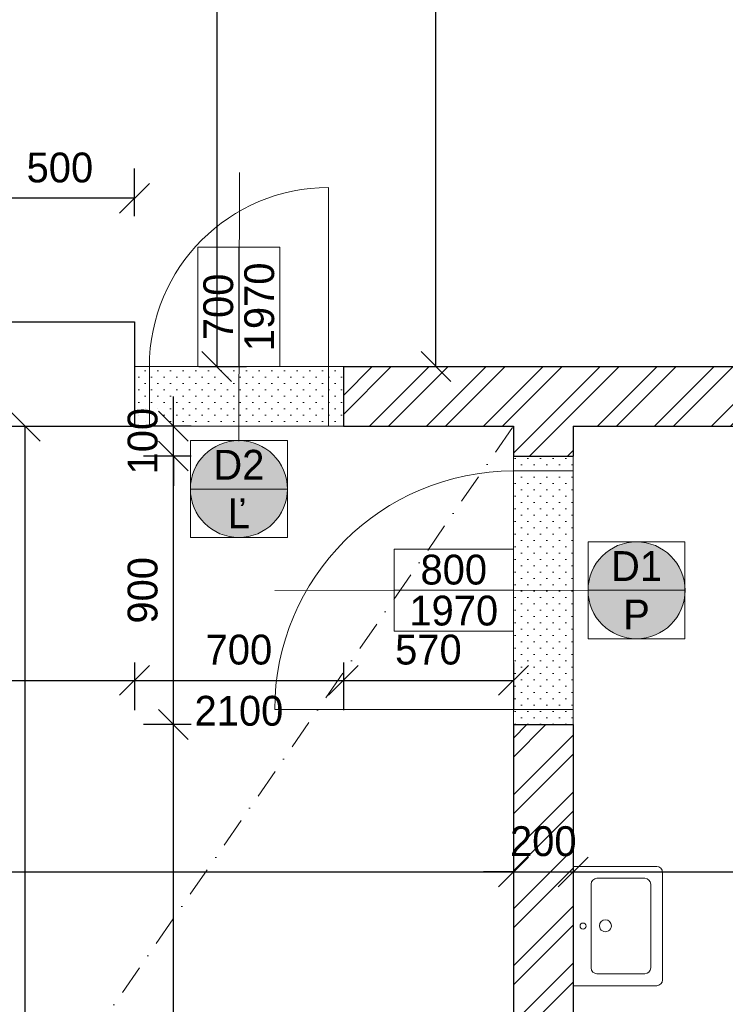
# Model space of a CAD drawing. Header units: millimetres. Extents: x -65956 to 5894746, y -14679 to 163521.
# Tile 17 of 89: x -42511 to -40146, y 2426 to 5726. Entities that reach past the tile are written whole.
import ezdxf

# ---------------------------------------------------------------- set-up
doc = ezdxf.new("R2010")
doc.units = ezdxf.units.MM
doc.linetypes.add('ČERCHOVANÁ', pattern=[1, 0.5, -0.25, 0, -0.25])
doc.layers.get('0').update_dxf_attribs({"lineweight": 5})
doc.layers.get('Defpoints').update_dxf_attribs({"color": 2, "lineweight": 30})
doc.layers.add('- pomocna', color=232, linetype='Continuous', lineweight=0, plot=False)
for name, color, linetype, lineweight in [('- zariadenie', 30, 'Continuous', 0), ('Bodko ciarkovana T', 200, 'ČERCHOVANÁ', 0), ('H stavba', 82, 'Continuous', 30), ('KOTY', 51, 'Continuous', 5), ('otvor', 163, 'Continuous', 5), ('RE-nove', 10, 'Continuous', 0), ('VT kóty', 51, 'Continuous', 5), ('VT sanita', 210, 'Continuous', 5), ('VT šrafy', 253, 'Continuous', 9)]:
    doc.layers.add(name, color=color, linetype=linetype, lineweight=lineweight)
doc.styles.add('1-100_te_2mm_200', font='technic_.ttf', dxfattribs={"height": 200})
doc.styles.add('1-20_ce_5mm_100', font='GOTHIC.TTF', dxfattribs={"height": 100})
doc.styles.add('1-50_ce_2mm_100', font='GOTHIC.TTF', dxfattribs={"height": 100})
doc.dimstyles.new('technic_1-100', dxfattribs={"dimtxt": 200, "dimasz": 240, "dimexe": 300, "dimexo": 200, "dimgap": 100, "dimtad": 1, "dimdec": 1, "dimrnd": 0.5, "dimtxsty": '1-100_te_2mm_200', "dimblk": 'OBLIQUE', "dimcen": 2.5, "dimclrd": 256, "dimclrt": 256, "dimadec": 0, "dimazin": 0, "dimtfac": 1, "dimtdec": 1, "dimtix": 1, "dimtmove": 1, "dimatfit": 3, "dimldrblk": 'OBLIQUE', "dimfxl": 400, "dimfxlon": 1, "dimarcsym": 0})

# ---------------------------------------------------------------- blocks, each defined once
blk = doc.blocks.new('_Oblique')
at = {"color": 0, "linetype": 'ByBlock', "lineweight": -2}
blk.add_line((-0.5, -0.5), (0.5, 0.5), dxfattribs=at)
blk = doc.blocks.new('*D618')
at = {"layer": 'Defpoints', "color": 0, "transparency": 16777216}
for p in [(-46376, 4363.3), (-42492.6, 4363.3), (-46326, -336.7)]:
    blk.add_point(p, dxfattribs=at)
at = {"layer": 'KOTY', "color": 0, "lineweight": -2, "transparency": 16777216}
for p, q in [((-42552.6, 4363.3), (-42392.6, 4363.3)), ((-42552.6, -336.7), (-42392.6, -336.7))]:
    blk.add_line(p, q, dxfattribs=at)
at = {"layer": 'KOTY', "lineweight": -2, "transparency": 16777216}
blk.add_line((-42492.6, -336.7), (-42492.6, 4363.3), dxfattribs=at)
at = {"layer": 'KOTY', "lineweight": -2, "transparency": 16777216, "xscale": 100, "yscale": 100, "zscale": 100}
for p, rotation in [((-42492.6, 4363.3), 90), ((-42492.6, -336.7), 270)]:
    blk.add_blockref('_Oblique', p, dxfattribs=dict(at, rotation=rotation))
at = {"layer": 'KOTY', "transparency": 16777216, "insert": (-42595.1, 2013.3), "char_height": 100, "attachment_point": 5, "rotation": 90, "style": '1-20_ce_5mm_100'}
blk.add_mtext('4700', dxfattribs=at)
blk = doc.blocks.new('*D625')
at = {"layer": 'Defpoints', "color": 0, "transparency": 16777216}
for p in [(-41995.8, 3363.3), (-40856, 3363.3), (-40856, -336.7)]:
    blk.add_point(p, dxfattribs=at)
at = {"layer": 'KOTY', "color": 0, "lineweight": -2, "transparency": 16777216}
for p, q in [((-41935.8, 3363.3), (-42095.8, 3363.3)), ((-41935.8, -336.7), (-42095.8, -336.7))]:
    blk.add_line(p, q, dxfattribs=at)
at = {"layer": 'KOTY', "lineweight": -2, "transparency": 16777216}
blk.add_line((-41995.8, -336.7), (-41995.8, 3363.3), dxfattribs=at)
at = {"layer": 'KOTY', "lineweight": -2, "transparency": 16777216, "xscale": 100, "yscale": 100, "zscale": 100}
for p, rotation in [((-41995.8, 3363.3), 90), ((-41995.8, -336.7), 270)]:
    blk.add_blockref('_Oblique', p, dxfattribs=dict(at, rotation=rotation))
at = {"layer": 'KOTY', "transparency": 16777216, "insert": (-42098.3, 1513.3), "char_height": 100, "attachment_point": 5, "rotation": 90, "style": '1-20_ce_5mm_100'}
blk.add_mtext('3700', dxfattribs=at)
blk = doc.blocks.new('*D626')
at = {"layer": 'Defpoints', "color": 0, "transparency": 16777216}
for p in [(-41995.8, 4263.3), (-40856, 4263.3), (-40856, 3363.3)]:
    blk.add_point(p, dxfattribs=at)
at = {"layer": 'KOTY', "color": 0, "lineweight": -2, "transparency": 16777216}
for p, q in [((-41935.8, 4263.3), (-42095.8, 4263.3)), ((-41935.8, 3363.3), (-42095.8, 3363.3))]:
    blk.add_line(p, q, dxfattribs=at)
at = {"layer": 'KOTY', "lineweight": -2, "transparency": 16777216}
blk.add_line((-41995.8, 3363.3), (-41995.8, 4263.3), dxfattribs=at)
at = {"layer": 'KOTY', "lineweight": -2, "transparency": 16777216, "xscale": 100, "yscale": 100, "zscale": 100}
for p, rotation in [((-41995.8, 4263.3), 90), ((-41995.8, 3363.3), 270)]:
    blk.add_blockref('_Oblique', p, dxfattribs=dict(at, rotation=rotation))
at = {"layer": 'KOTY', "transparency": 16777216, "insert": (-42098.3, 3813.3), "char_height": 100, "attachment_point": 5, "rotation": 90, "style": '1-20_ce_5mm_100'}
blk.add_mtext('900', dxfattribs=at)
blk = doc.blocks.new('*D627')
at = {"layer": 'Defpoints', "color": 0, "transparency": 16777216}
for p in [(-41995.8, 4363.3), (-40856, 4363.3), (-40856, 4263.3)]:
    blk.add_point(p, dxfattribs=at)
at = {"layer": 'KOTY', "lineweight": -2, "transparency": 16777216}
for p, q in [((-41995.8, 4363.3), (-41995.8, 4463.3)), ((-41995.8, 4263.3), (-41995.8, 4363.3)), ((-41995.8, 4263.3), (-41995.8, 4163.3))]:
    blk.add_line(p, q, dxfattribs=at)
at = {"layer": 'KOTY', "color": 0, "lineweight": -2, "transparency": 16777216}
for p, q in [((-41935.8, 4363.3), (-42095.8, 4363.3)), ((-41935.8, 4263.3), (-42095.8, 4263.3))]:
    blk.add_line(p, q, dxfattribs=at)
at = {"layer": 'KOTY', "lineweight": -2, "transparency": 16777216, "xscale": 100, "yscale": 100, "zscale": 100}
for p, rotation in [((-41995.8, 4363.3), 270), ((-41995.8, 4263.3), 90)]:
    blk.add_blockref('_Oblique', p, dxfattribs=dict(at, rotation=rotation))
at = {"layer": 'KOTY', "transparency": 16777216, "insert": (-42098.3, 4313.3), "char_height": 100, "attachment_point": 5, "rotation": 90, "style": '1-20_ce_5mm_100'}
blk.add_mtext('100', dxfattribs=at)
blk = doc.blocks.new('*D628')
at = {"layer": 'Defpoints', "color": 0, "transparency": 16777216}
for p in [(-46376, 4363.3), (-40856, 4363.3), (-40856, 2869.3)]:
    blk.add_point(p, dxfattribs=at)
at = {"layer": 'KOTY', "color": 0, "lineweight": -2, "transparency": 16777216}
for p, q in [((-46376, 2929.3), (-46376, 2769.3)), ((-40856, 2929.3), (-40856, 2769.3))]:
    blk.add_line(p, q, dxfattribs=at)
at = {"layer": 'KOTY', "lineweight": -2, "transparency": 16777216}
blk.add_line((-46376, 2869.3), (-40856, 2869.3), dxfattribs=at)
at = {"layer": 'KOTY', "lineweight": -2, "transparency": 16777216, "xscale": 100, "yscale": 100, "zscale": 100, "rotation": 180}
blk.add_blockref('_Oblique', (-46376, 2869.3), dxfattribs=at)
at = {"layer": 'KOTY', "lineweight": -2, "transparency": 16777216, "xscale": 100, "yscale": 100, "zscale": 100}
blk.add_blockref('_Oblique', (-40856, 2869.3), dxfattribs=at)
at = {"layer": 'KOTY', "transparency": 16777216, "insert": (-43616, 2971.8), "char_height": 100, "attachment_point": 5, "style": '1-20_ce_5mm_100'}
blk.add_mtext('5520', dxfattribs=at)
blk = doc.blocks.new('u 600x450')
for p, q in [((300, 0), (-300, 0)), ((-300, 0), (-300, -420)), ((300, -420), (300, 0)), ((210, -90), (-210, -90)), ((-240, -120), (-240, -360)), ((240, -360), (240, -120)), ((-210, -390), (210, -390)), ((-270, -450), (270, -450))]:
    blk.add_line(p, q)
blk.add_circle((0, -50), 15)
for centre, start, end in [((-210, -120), 90, 180), ((210, -120), 360, 90), ((-210, -360), 180, 270), ((210, -360), 270, 360), ((-270, -420), 180, 270), ((270, -420), 270, 360)]:
    blk.add_arc(centre, 30, start, end)
for start_param, end_param in [(4.457203, 7.598795), (1.31561, 4.457203)]:
    blk.add_ellipse((-1.3, -162.4), major_axis=(-29, -7.6), ratio=1, start_param=start_param, end_param=end_param)
blk = doc.blocks.new('*D659')
at = {"layer": 'Defpoints', "color": 0, "transparency": 16777216}
for p in [(-40856, 4363.3), (-40656, 3363.3), (-40656, 2869.3)]:
    blk.add_point(p, dxfattribs=at)
at = {"layer": 'KOTY', "color": 0, "lineweight": -2, "transparency": 16777216}
for p, q in [((-40856, 2929.3), (-40856, 2769.3)), ((-40656, 2929.3), (-40656, 2769.3))]:
    blk.add_line(p, q, dxfattribs=at)
at = {"layer": 'KOTY', "lineweight": -2, "transparency": 16777216}
for p, q in [((-40856, 2869.3), (-40956, 2869.3)), ((-40856, 2869.3), (-40656, 2869.3)), ((-40656, 2869.3), (-40556, 2869.3))]:
    blk.add_line(p, q, dxfattribs=at)
at = {"layer": 'KOTY', "lineweight": -2, "transparency": 16777216, "xscale": 100, "yscale": 100, "zscale": 100}
blk.add_blockref('_Oblique', (-40856, 2869.3), dxfattribs=at)
at = {"layer": 'KOTY', "lineweight": -2, "transparency": 16777216, "xscale": 100, "yscale": 100, "zscale": 100, "rotation": 180}
blk.add_blockref('_Oblique', (-40656, 2869.3), dxfattribs=at)
at = {"layer": 'KOTY', "transparency": 16777216, "insert": (-40756, 2971.8), "char_height": 100, "attachment_point": 5, "style": '1-20_ce_5mm_100'}
blk.add_mtext('200', dxfattribs=at)
blk = doc.blocks.new('*D660')
at = {"layer": 'Defpoints', "color": 0, "transparency": 16777216}
for p in [(-40656, 3363.3), (-38006, 3263.3), (-38006, 2869.3)]:
    blk.add_point(p, dxfattribs=at)
at = {"layer": 'KOTY', "color": 0, "lineweight": -2, "transparency": 16777216}
for p, q in [((-40656, 2929.3), (-40656, 2769.3)), ((-38006, 2929.3), (-38006, 2769.3))]:
    blk.add_line(p, q, dxfattribs=at)
at = {"layer": 'KOTY', "lineweight": -2, "transparency": 16777216}
blk.add_line((-40656, 2869.3), (-38006, 2869.3), dxfattribs=at)
at = {"layer": 'KOTY', "lineweight": -2, "transparency": 16777216, "xscale": 100, "yscale": 100, "zscale": 100, "rotation": 180}
blk.add_blockref('_Oblique', (-40656, 2869.3), dxfattribs=at)
at = {"layer": 'KOTY', "lineweight": -2, "transparency": 16777216, "xscale": 100, "yscale": 100, "zscale": 100}
blk.add_blockref('_Oblique', (-38006, 2869.3), dxfattribs=at)
at = {"layer": 'KOTY', "transparency": 16777216, "insert": (-39331, 2971.8), "char_height": 100, "attachment_point": 5, "style": '1-20_ce_5mm_100'}
blk.add_mtext('2650', dxfattribs=at)
blk = doc.blocks.new('*D664')
at = {"layer": 'Defpoints', "color": 0, "transparency": 16777216}
for p in [(-42426, 8013.3), (-42126, 4563.3), (-41850.5, 4563.3)]:
    blk.add_point(p, dxfattribs=at)
at = {"layer": 'KOTY', "color": 0, "lineweight": -2, "transparency": 16777216}
for p, q in [((-41910.5, 8013.3), (-41750.5, 8013.3)), ((-41910.5, 4563.3), (-41750.5, 4563.3))]:
    blk.add_line(p, q, dxfattribs=at)
at = {"layer": 'KOTY', "lineweight": -2, "transparency": 16777216}
blk.add_line((-41850.5, 8013.3), (-41850.5, 4563.3), dxfattribs=at)
at = {"layer": 'KOTY', "lineweight": -2, "transparency": 16777216, "xscale": 100, "yscale": 100, "zscale": 100}
for p, rotation in [((-41850.5, 8013.3), 90), ((-41850.5, 4563.3), 270)]:
    blk.add_blockref('_Oblique', p, dxfattribs=dict(at, rotation=rotation))
at = {"layer": 'KOTY', "transparency": 16777216, "insert": (-41953, 6288.3), "char_height": 100, "attachment_point": 5, "rotation": 90, "style": '1-20_ce_5mm_100'}
blk.add_mtext('3450', dxfattribs=at)
blk = doc.blocks.new('*D728')
at = {"layer": 'Defpoints', "color": 0, "transparency": 16777216}
for p in [(-43476, 4363.3), (-42126, 4363.3), (-42126, 3511.4)]:
    blk.add_point(p, dxfattribs=at)
at = {"layer": 'KOTY', "color": 0, "lineweight": -2, "transparency": 16777216}
for p, q in [((-43476, 3571.4), (-43476, 3411.4)), ((-42126, 3571.4), (-42126, 3411.4))]:
    blk.add_line(p, q, dxfattribs=at)
at = {"layer": 'KOTY', "lineweight": -2, "transparency": 16777216}
blk.add_line((-43476, 3511.4), (-42126, 3511.4), dxfattribs=at)
at = {"layer": 'KOTY', "lineweight": -2, "transparency": 16777216, "xscale": 100, "yscale": 100, "zscale": 100, "rotation": 180}
blk.add_blockref('_Oblique', (-43476, 3511.4), dxfattribs=at)
at = {"layer": 'KOTY', "lineweight": -2, "transparency": 16777216, "xscale": 100, "yscale": 100, "zscale": 100}
blk.add_blockref('_Oblique', (-42126, 3511.4), dxfattribs=at)
at = {"layer": 'KOTY', "transparency": 16777216, "insert": (-42801, 3613.9), "char_height": 100, "attachment_point": 5, "style": '1-20_ce_5mm_100'}
blk.add_mtext('1350', dxfattribs=at)
blk = doc.blocks.new('*D729')
at = {"layer": 'Defpoints', "color": 0, "transparency": 16777216}
for p in [(-42126, 4363.3), (-41426, 4363.3), (-41426, 3511.4)]:
    blk.add_point(p, dxfattribs=at)
at = {"layer": 'KOTY', "color": 0, "lineweight": -2, "transparency": 16777216}
for p, q in [((-42126, 3571.4), (-42126, 3411.4)), ((-41426, 3571.4), (-41426, 3411.4))]:
    blk.add_line(p, q, dxfattribs=at)
at = {"layer": 'KOTY', "lineweight": -2, "transparency": 16777216}
blk.add_line((-42126, 3511.4), (-41426, 3511.4), dxfattribs=at)
at = {"layer": 'KOTY', "lineweight": -2, "transparency": 16777216, "xscale": 100, "yscale": 100, "zscale": 100, "rotation": 180}
blk.add_blockref('_Oblique', (-42126, 3511.4), dxfattribs=at)
at = {"layer": 'KOTY', "lineweight": -2, "transparency": 16777216, "xscale": 100, "yscale": 100, "zscale": 100}
blk.add_blockref('_Oblique', (-41426, 3511.4), dxfattribs=at)
at = {"layer": 'KOTY', "transparency": 16777216, "char_height": 100, "attachment_point": 5, "style": '1-20_ce_5mm_100'}
for s, insert in [('700', (-41776, 3613.9)), ('2100', (-41776, 3408.9))]:
    blk.add_mtext(s, dxfattribs=dict(at, insert=insert))
blk = doc.blocks.new('*D730')
at = {"layer": 'Defpoints', "color": 0, "transparency": 16777216}
for p in [(-41426, 4363.3), (-40856, 4363.3), (-40856, 3511.4)]:
    blk.add_point(p, dxfattribs=at)
at = {"layer": 'KOTY', "color": 0, "lineweight": -2, "transparency": 16777216}
for p, q in [((-41426, 3571.4), (-41426, 3411.4)), ((-40856, 3571.4), (-40856, 3411.4))]:
    blk.add_line(p, q, dxfattribs=at)
at = {"layer": 'KOTY', "lineweight": -2, "transparency": 16777216}
blk.add_line((-41426, 3511.4), (-40856, 3511.4), dxfattribs=at)
at = {"layer": 'KOTY', "lineweight": -2, "transparency": 16777216, "xscale": 100, "yscale": 100, "zscale": 100, "rotation": 180}
blk.add_blockref('_Oblique', (-41426, 3511.4), dxfattribs=at)
at = {"layer": 'KOTY', "lineweight": -2, "transparency": 16777216, "xscale": 100, "yscale": 100, "zscale": 100}
blk.add_blockref('_Oblique', (-40856, 3511.4), dxfattribs=at)
at = {"layer": 'KOTY', "transparency": 16777216, "insert": (-41141, 3613.9), "char_height": 100, "attachment_point": 5, "style": '1-20_ce_5mm_100'}
blk.add_mtext('570', dxfattribs=at)
blk = doc.blocks.new('*D731')
at = {"layer": 'Defpoints', "color": 0, "transparency": 16777216}
for p in [(-42626, 5127.4), (-42626, 4713.3), (-42126, 4713.3)]:
    blk.add_point(p, dxfattribs=at)
at = {"layer": 'KOTY', "color": 0, "lineweight": -2, "transparency": 16777216}
for p, q in [((-42626, 5067.4), (-42626, 5227.4)), ((-42126, 5067.4), (-42126, 5227.4))]:
    blk.add_line(p, q, dxfattribs=at)
at = {"layer": 'KOTY', "lineweight": -2, "transparency": 16777216}
blk.add_line((-42126, 5127.4), (-42626, 5127.4), dxfattribs=at)
at = {"layer": 'KOTY', "lineweight": -2, "transparency": 16777216, "xscale": 100, "yscale": 100, "zscale": 100, "rotation": 180}
blk.add_blockref('_Oblique', (-42626, 5127.4), dxfattribs=at)
at = {"layer": 'KOTY', "lineweight": -2, "transparency": 16777216, "xscale": 100, "yscale": 100, "zscale": 100}
blk.add_blockref('_Oblique', (-42126, 5127.4), dxfattribs=at)
at = {"layer": 'KOTY', "transparency": 16777216, "insert": (-42376, 5229.9), "char_height": 100, "attachment_point": 5, "style": '1-20_ce_5mm_100'}
blk.add_mtext('500', dxfattribs=at)
blk = doc.blocks.new('*D732')
at = {"layer": 'Defpoints', "color": 0, "transparency": 16777216}
for p in [(-41426, 9363.3), (-41115.8, 9363.3), (-41426, 4563.3)]:
    blk.add_point(p, dxfattribs=at)
at = {"layer": 'KOTY', "color": 0, "lineweight": -2, "transparency": 16777216}
for p, q in [((-41175.8, 9363.3), (-41015.8, 9363.3)), ((-41175.8, 4563.3), (-41015.8, 4563.3))]:
    blk.add_line(p, q, dxfattribs=at)
at = {"layer": 'KOTY', "lineweight": -2, "transparency": 16777216}
blk.add_line((-41115.8, 4563.3), (-41115.8, 9363.3), dxfattribs=at)
at = {"layer": 'KOTY', "lineweight": -2, "transparency": 16777216, "xscale": 100, "yscale": 100, "zscale": 100}
for p, rotation in [((-41115.8, 9363.3), 90), ((-41115.8, 4563.3), 270)]:
    blk.add_blockref('_Oblique', p, dxfattribs=dict(at, rotation=rotation))
at = {"layer": 'KOTY', "transparency": 16777216, "insert": (-41218.3, 6963.3), "char_height": 100, "attachment_point": 5, "rotation": 90, "style": '1-20_ce_5mm_100'}
blk.add_mtext('4800', dxfattribs=at)
blk = doc.blocks.new('*T474')
at = {"layer": 'Defpoints', "color": 8, "linetype": 'ByBlock', "lineweight": 0, "transparency": 16777216}
for p, q in [((-274.7, 0), (-274.7, 400)), ((0, 400), (-274.7, 400)), ((-137.3, 0), (-137.3, 400)), ((0, 0), (0, 400)), ((0, 0), (-274.7, 0))]:
    blk.add_line(p, q, dxfattribs=at)
at = {"layer": 'VT kóty', "color": 0, "transparency": 16777216, "char_height": 100, "width": 396, "attachment_point": 5, "rotation": 90, "style": '1-50_ce_2mm_100'}
for s, insert in [('1970', (-68.7, 200)), ('700', (-206, 200))]:
    blk.add_mtext(s, dxfattribs=dict(at, insert=insert))
blk = doc.blocks.new('*T475')
at = {"layer": 'Defpoints', "color": 8, "linetype": 'ByBlock', "lineweight": 0, "transparency": 16777216}
for p, q in [((0, 0), (324.9, 0)), ((0, 0), (0, -324.9)), ((324.9, 0), (324.9, -324.9)), ((0, -162.5), (324.9, -162.5)), ((0, -324.9), (324.9, -324.9))]:
    blk.add_line(p, q, dxfattribs=at)
at = {"layer": 'VT kóty', "color": 0, "transparency": 16777216, "char_height": 100, "width": 320.944, "attachment_point": 5, "style": '1-50_ce_2mm_100'}
for s, insert in [('D2', (162.5, -81.2)), ('Ľ', (162.5, -243.7))]:
    blk.add_mtext(s, dxfattribs=dict(at, insert=insert))
blk = doc.blocks.new('*T483')
at = {"layer": 'Defpoints', "color": 8, "linetype": 'ByBlock', "lineweight": 0, "transparency": 16777216}
for p, q in [((0, 274.7), (400, 274.7)), ((0, 0), (0, 274.7)), ((400, 0), (400, 274.7)), ((0, 137.3), (400, 137.3)), ((0, 0), (400, 0))]:
    blk.add_line(p, q, dxfattribs=at)
at = {"layer": 'VT kóty', "color": 0, "transparency": 16777216, "char_height": 100, "width": 396, "attachment_point": 5, "style": '1-50_ce_2mm_100'}
for s, insert in [('800', (200, 206)), ('1970', (200, 68.7))]:
    blk.add_mtext(s, dxfattribs=dict(at, insert=insert))
blk = doc.blocks.new('*T484')
at = {"layer": 'Defpoints', "color": 8, "linetype": 'ByBlock', "lineweight": 0, "transparency": 16777216}
for p, q in [((0, 0), (324.9, 0)), ((0, 0), (0, -324.9)), ((324.9, 0), (324.9, -324.9)), ((0, -162.5), (324.9, -162.5)), ((0, -324.9), (324.9, -324.9))]:
    blk.add_line(p, q, dxfattribs=at)
at = {"layer": 'VT kóty', "color": 0, "transparency": 16777216, "char_height": 100, "width": 320.944, "attachment_point": 5, "style": '1-50_ce_2mm_100'}
for s, insert in [('D1', (162.5, -81.2)), ('P', (162.5, -243.7))]:
    blk.add_mtext(s, dxfattribs=dict(at, insert=insert))

msp = doc.modelspace()

# ---------------------------------------------------------------- hatches: boundary and pattern name
at = {"layer": 'RE-nove'}
h = msp.add_hatch(dxfattribs=at)
h.set_pattern_fill('OMITKA', color=256, scale=30, angle=-180)
h.set_pattern_definition([(225, (21316.52, -7521.327), (21.213203, -21.213203), [0, -30])])
h.paths.add_polyline_path([(-41425.72, 4563.33), (-42125.72, 4563.33), (-42126.01, 4363.33), (-41426.01, 4363.33)])
for points in [[(-41613.72, 4152.86, 1), (-41938.66, 4152.86, 1)], [(-40281.06, 3813.38, 1), (-40606.01, 3813.38, 1)]]:
    msp.add_hatch(color=256, dxfattribs=at).paths.add_polyline_path(points)
h = msp.add_hatch(dxfattribs=at)
h.set_pattern_fill('OMITKA', color=256, scale=30, angle=-270)
h.set_pattern_definition([(135, (-52751.198, -59150.593), (-21.213203, -21.213203), [0, -30])])
h.paths.add_polyline_path([(-40656.01, 3363.37), (-40656.01, 4263.37), (-40856.01, 4263.33), (-40856.01, 3363.33)])
at = {"layer": 'VT šrafy'}
h = msp.add_hatch(dxfattribs=at)
h.set_pattern_fill('ZDIVO-OBECNE', color=256, scale=45, style=0)
h.set_pattern_definition([(45, (0, -10810.44), (-95.4594, 95.4594), []), (45, (63.64, -10810.44), (-95.4594, 95.4594), [])])
h.paths.add_polyline_path([(-40856.01, -336.67), (-40656.01, -336.67), (-40656.01, -186.67), (-40656.01, 3363.33), (-40856.01, 3363.33)])
h.paths.add_polyline_path([(-41426.01, 4563.33), (-41426.01, 4363.33), (-40856.01, 4363.33), (-40856.01, 4263.33), (-40656.01, 4263.33), (-40656.01, 4363.33), (-38006.01, 4363.33), (-38006.01, 3963.33), (-37856.01, 3963.33), (-37856.01, 4363.33), (-36106.01, 4363.33), (-36106.01, 4563.33), (-37806.01, 4563.33), (-37806.01, 8013.33), (-37956.01, 8013.33), (-37956.01, 4563.33)])
h.paths.add_polyline_path([(-37806.01, 9363.33), (-37956.01, 9363.33), (-37956.01, 8913.33), (-37806.01, 8913.33)])

# ---------------------------------------------------------------- linework, layer by layer
at = {"layer": '- pomocna'}
for points in [[(-46376.01, 9363.33), (-45076.01, 9363.33), (-45076.01, 9513.33), (-43626.01, 9513.33), (-43626.01, 9363.33), (-41026.01, 9363.33), (-41026.01, 9513.33), (-39576.01, 9513.33), (-39576.01, 9363.33), (-37956.01, 9363.33), (-37956.01, 4563.33), (-42126.01, 4563.33), (-42126.01, 4713.33), (-42626.01, 4713.33), (-42626.01, 4513.33), (-45226.01, 4513.33), (-45226.01, 4763.33), (-45526.01, 4763.33), (-45526.01, 4613.33), (-46376.01, 4613.33), (-46376.01, 9363.33)], [(-46326.01, -336.67), (-45026.01, -336.67), (-45026.01, -486.67), (-43576.01, -486.67), (-43576.01, -336.67), (-40856.01, -336.67), (-40856.01, 4363.33), (-46376.01, 4363.33), (-46376.01, 2513.33), (-46676.01, 2513.33), (-46676.01, -66.67), (-46326.01, -66.67), (-46326.01, -336.67)], [(-40656.01, -186.67), (-40146.01, -186.67), (-40146.01, -336.67), (-38696.01, -336.67), (-38696.01, -186.67), (-38006.01, -186.67), (-38006.01, 613.33), (-38806.01, 613.33), (-38806.01, 713.33), (-38006.01, 713.33), (-38006.01, 4363.33), (-40656.01, 4363.33), (-40656.01, -186.67)]]:
    msp.add_lwpolyline(points, dxfattribs=at)
at = {"layer": 'Bodko ciarkovana T', "ltscale": 200}
msp.add_line((-43303.43, 818.53), (-40856.01, 4363.33), dxfattribs=at)
at = {"layer": 'H stavba'}
for p, q in [((-42626.01, 4713.33), (-42126.01, 4713.33)), ((-42126.01, 4713.33), (-42126.01, 4363.33)), ((-41426.01, 4563.33), (-41426.01, 4363.33)), ((-41426.01, 4563.33), (-37956.01, 4563.33)), ((-43476.01, 4363.33), (-42126.01, 4363.33)), ((-41426.01, 4363.33), (-40856.01, 4363.33)), ((-40856.01, 4363.33), (-40856.01, 4263.33)), ((-40656.01, 4363.33), (-38006.01, 4363.33)), ((-40656.01, 4363.33), (-40656.01, 4263.33)), ((-40856.01, 4263.33), (-40656.01, 4263.33)), ((-40856.01, 3363.33), (-40656.01, 3363.33)), ((-40856.01, 3363.33), (-40856.01, -336.67)), ((-40656.01, 3363.33), (-40656.01, -186.67))]:
    msp.add_line(p, q, dxfattribs=at)
at = {"layer": 'otvor'}
for p, q in [((-41476.01, 5163.33), (-41476.01, 4363.33)), ((-42126.01, 4563.33), (-41426.01, 4563.33)), ((-41426.01, 4563.33), (-42126.01, 4563.33)), ((-42076.01, 4563.33), (-42076.01, 4363.33)), ((-41426.01, 4363.33), (-42126.01, 4363.33)), ((-40856.01, 4263.33), (-40856.01, 3363.33)), ((-40656.01, 4263.33), (-40656.01, 3363.33)), ((-40856.01, 4213.33), (-40656.01, 4213.33)), ((-41656.01, 3413.33), (-40656.01, 3413.33))]:
    msp.add_line(p, q, dxfattribs=at)
for centre, radius in [((-41476.01, 4563.33), 600), ((-40856.01, 3413.33), 800)]:
    msp.add_arc(centre, radius, 90, 180, dxfattribs=at)
at = {"layer": 'VT sanita'}
for p, q in [((-41774.48, 5213.33), (-41776.2, 4313.33)), ((-40606.01, 3813.38), (-41656.01, 3813.19))]:
    msp.add_line(p, q, dxfattribs=at)
for centre in [(-41776.2, 4152.86), (-40443.53, 3813.38)]:
    msp.add_circle(centre, 162.47, dxfattribs=at)

# ---------------------------------------------------------------- block references
at = {"layer": '- zariadenie', "linetype": 'Continuous', "xscale": -0.666666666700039, "yscale": 0.666666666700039, "zscale": 0.666666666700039, "rotation": 90}
msp.add_blockref('u 600x450', (-40656.01, 2687.94), dxfattribs=at)
for name, p in [('*T474', (-41638.67, 4563.33)), ('*T475', (-41938.66, 4315.33)), ('*T484', (-40606.01, 3975.85)), ('*T483', (-41256.01, 3676))]:
    msp.add_blockref(name, p)

# ---------------------------------------------------------------- dimensions: what is measured, and where the dimension line sits
at = {"layer": 'KOTY'}
for base, p1, p2, picture, middle in [((-41115.78, 9363.33), (-41426.01, 4563.33), (-41426.01, 9363.33), '*D732', (-41218.29, 6963.33)), ((-41850.48, 4563.33), (-42426.01, 8013.33), (-42126.01, 4563.33), '*D664', (-41953, 6288.33)), ((-41995.78, 4363.33), (-40856.01, 4263.33), (-40856.01, 4363.33), '*D627', (-42098.29, 4313.33)), ((-42492.6, 4363.33), (-46326.01, -336.67), (-46376.01, 4363.33), '*D618', (-42595.12, 2013.33)), ((-41995.78, 4263.33), (-40856.01, 3363.33), (-40856.01, 4263.33), '*D626', (-42098.29, 3813.33)), ((-41995.78, 3363.33), (-40856.01, -336.67), (-40856.01, 3363.33), '*D625', (-42098.29, 1513.33))]:
    dim = msp.add_linear_dim(base=base, p1=p1, p2=p2, angle=90, dimstyle='technic_1-100', override={"dimtxt": 100, "dimasz": 100, "dimexe": 100, "dimgap": 50, "dimtxsty": '1-20_ce_5mm_100', "dimfxl": 60}, dxfattribs=at)
    dim.commit()
    dim.dimension.update_dxf_attribs({"geometry": picture, "text_midpoint": middle})
for base, p1, p2, picture, middle in [((-42626.01, 5127.36), (-42126.01, 4713.33), (-42626.01, 4713.33), '*D731', (-42376.01, 5229.88)), ((-40856.01, 2869.27), (-46376.01, 4363.33), (-40856.01, 4363.33), '*D628', (-43616.01, 2971.79)), ((-42126.01, 3511.41), (-43476.01, 4363.33), (-42126.01, 4363.33), '*D728', (-42801.01, 3613.93)), ((-40856.01, 3511.41), (-41426.01, 4363.33), (-40856.01, 4363.33), '*D730', (-41141.01, 3613.93)), ((-40656.01, 2869.27), (-40856.01, 4363.33), (-40656.01, 3363.33), '*D659', (-40756.01, 2971.79)), ((-38006.01, 2869.27), (-40656.01, 3363.33), (-38006.01, 3263.33), '*D660', (-39331.01, 2971.79))]:
    dim = msp.add_linear_dim(base=base, p1=p1, p2=p2, dimstyle='technic_1-100', override={"dimtxt": 100, "dimasz": 100, "dimexe": 100, "dimgap": 50, "dimtxsty": '1-20_ce_5mm_100', "dimfxl": 60}, dxfattribs=at)
    dim.commit()
    dim.dimension.update_dxf_attribs({"geometry": picture, "text_midpoint": middle})
dim = msp.add_linear_dim(base=(-41426.01, 3511.41), p1=(-42126.01, 4363.33), p2=(-41426.01, 4363.33), text='<>\\X 2100', dimstyle='technic_1-100', override={"dimtxt": 100, "dimasz": 100, "dimexe": 100, "dimgap": 50, "dimtxsty": '1-20_ce_5mm_100', "dimfxl": 60}, dxfattribs=at)
dim.commit()
dim.dimension.update_dxf_attribs({"geometry": '*D729', "text_midpoint": (-41776.01, 3511.41)})

doc.saveas('drawing.dxf')
